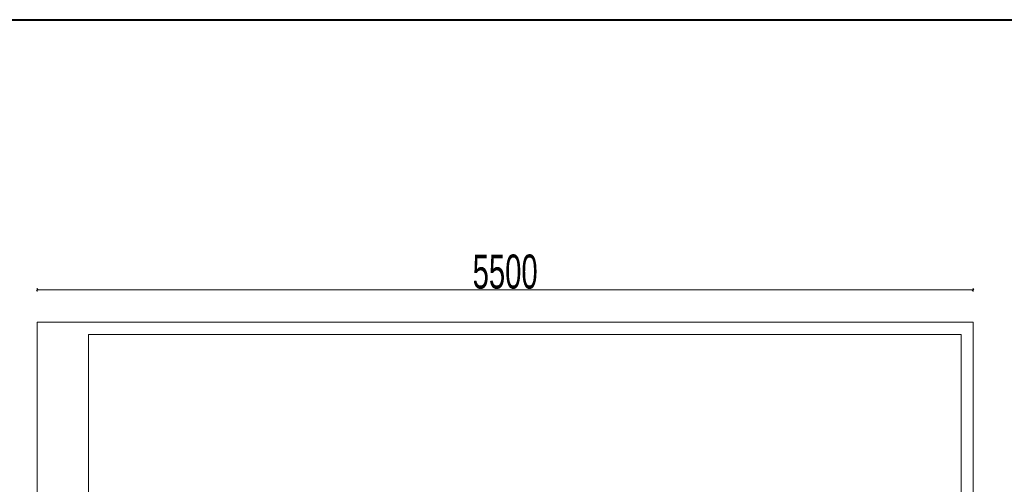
# Model space of a CAD drawing. Header units: millimetres. Extents: x 72202 to 304796, y 21658 to 519946.
# Tile 35 of 93: x 217805 to 223592, y 202435 to 205166. Entities that reach past the tile are written whole.
import ezdxf

# ---------------------------------------------------------------- set-up
doc = ezdxf.new("R2010")
doc.units = ezdxf.units.MM
doc.layers.get('Defpoints').update_dxf_attribs({"color": 3})
doc.layers.add('LINIA CIENKA', color=7, linetype='Continuous', lineweight=13)
doc.layers.add('LINIA WYMIAROWANIE', color=1, linetype='Continuous', lineweight=9)
doc.layers.add('LINIA-NIE DRUKOWAĆ', color=3, linetype='Continuous', lineweight=20, plot=False)
doc.styles.get("Standard").update_dxf_attribs({"font": 'ARIALN.TTF', "width": 0.75})
doc.dimstyles.new('sebek100', dxfattribs={"dimtxt": 17, "dimasz": 10, "dimexe": 10, "dimexo": 20, "dimgap": 4, "dimtad": 1, "dimrnd": 0.5, "dimtxsty": 'Standard', "dimblk": 'OBLIQUE', "dimcen": 8, "dimclre": 1, "dimazin": 0, "dimtm": 1e-09, "dimtfac": 1, "dimtix": 1, "dimtmove": 1, "dimatfit": 3, "dimldrblk": 'zas', "dimfxl": 0, "dimtolj": 2, "dimlwd": -1, "dimlwe": -1, "dimarcsym": 0})

# ---------------------------------------------------------------- blocks, each defined once
blk = doc.blocks.new('_Oblique')
at = {"color": 0, "linetype": 'ByBlock', "lineweight": -2}
blk.add_line((-0.5, -0.5), (0.5, 0.5), dxfattribs=at)
blk = doc.blocks.new('*D466')
at = {"layer": 'Defpoints', "color": 0, "lineweight": -3, "ltscale": 4}
for p in [(223408.2, 203578.1), (217908.2, 203389), (223408.2, 203389)]:
    blk.add_point(p, dxfattribs=at)
at = {"layer": 'LINIA CIENKA', "ltscale": 4}
for p, q in [((217908.2, 203568.1), (217908.2, 203588.1)), ((223408.2, 203568.1), (223408.2, 203588.1))]:
    blk.add_line(p, q, dxfattribs=at)
at = {"layer": 'LINIA CIENKA', "color": 0, "ltscale": 4}
blk.add_line((217908.2, 203578.1), (223408.2, 203578.1), dxfattribs=at)
at = {"layer": 'LINIA CIENKA', "color": 0, "ltscale": 4, "xscale": 10, "yscale": 10, "zscale": 10, "rotation": 180}
blk.add_blockref('_Oblique', (217908.2, 203578.1), dxfattribs=at)
at = {"layer": 'LINIA CIENKA', "color": 0, "ltscale": 4, "xscale": 10, "yscale": 10, "zscale": 10}
blk.add_blockref('_Oblique', (223408.2, 203578.1), dxfattribs=at)
at = {"layer": 'LINIA CIENKA', "color": 0, "lineweight": -3, "ltscale": 4, "insert": (220658.2, 203684.2), "char_height": 200, "attachment_point": 5}
blk.add_mtext('\\A2;5500', dxfattribs=at)
blk = doc.blocks.new('zas')

msp = doc.modelspace()

# ---------------------------------------------------------------- linework, layer by layer
at = {"layer": 'LINIA CIENKA'}
msp.add_lwpolyline([(218208.167, 200489.042), (218208.167, 203316.491), (223338.167, 203316.491), (223338.167, 200489.042)], close=True, dxfattribs=at)
at = {"layer": 'LINIA WYMIAROWANIE', "lineweight": 40, "ltscale": 4}
msp.add_lwpolyline([(189252.203, 205165.663), (229379.457, 205165.663), (229379.457, 199226.607), (189252.203, 199226.607)], close=True, dxfattribs=at)
at = {"layer": 'LINIA-NIE DRUKOWAĆ'}
msp.add_lwpolyline([(217908.167, 203389.042), (217908.167, 200419.042), (223408.167, 200419.042), (223408.167, 203389.042)], close=True, dxfattribs=at)

# ---------------------------------------------------------------- dimensions: what is measured, and where the dimension line sits
at = {"layer": 'LINIA CIENKA', "lineweight": -3, "ltscale": 4}
dim = msp.add_aligned_dim(p1=(217908.167, 203389.042), p2=(223408.167, 203389.042), distance=189.077, dimstyle='sebek100', override={"dimtxt": 200, "dimrnd": 0, "dimclre": 256, "dimtfill": 1, "dimarcsym": 2}, dxfattribs=at)
dim.commit()
dim.dimension.update_dxf_attribs({"geometry": '*D466', "text_midpoint": (220658.167, 203684.234)})

doc.saveas('drawing.dxf')
